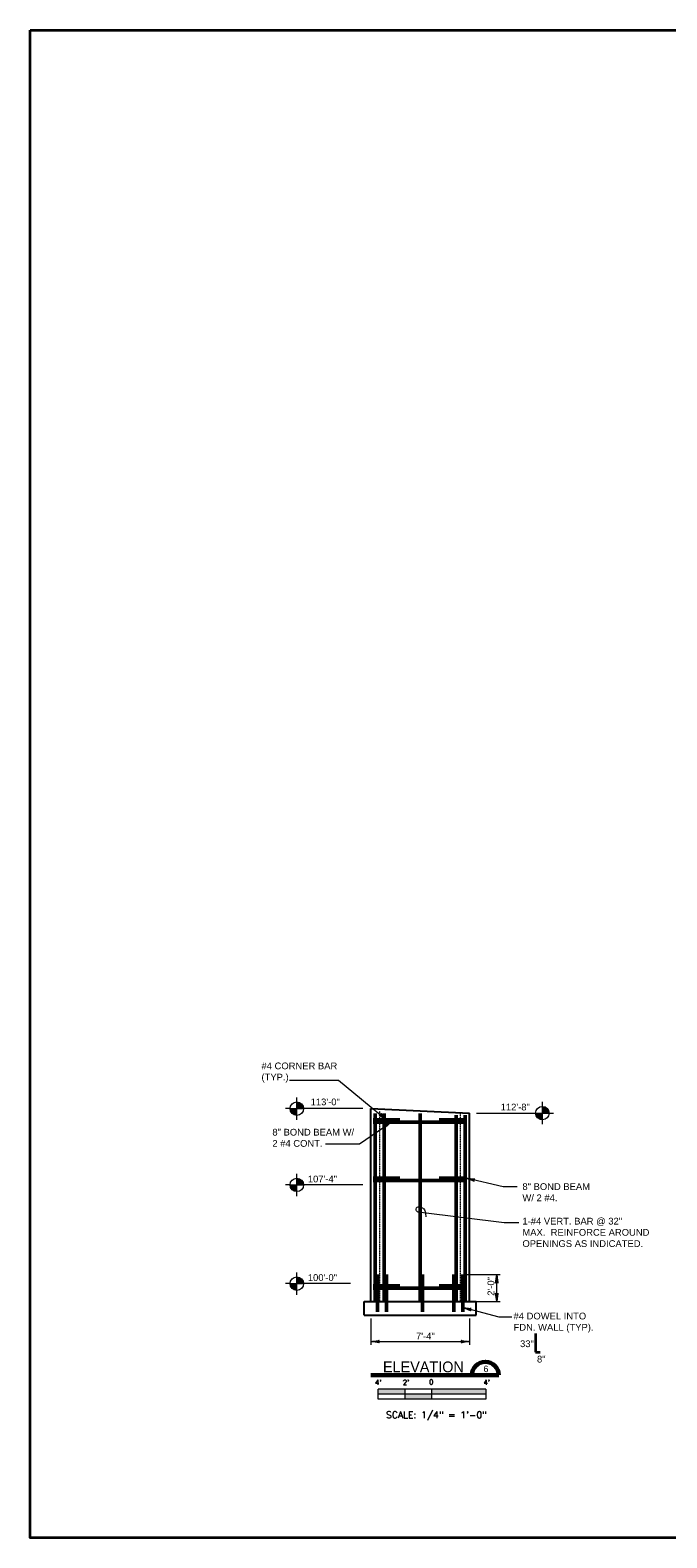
# Model space of a CAD drawing. Extents: x -1805 to 917, y -1120 to 704.
# Tile 2 of 5: x -1003 to -436, y -640 to 704. Entities that reach past the tile are written whole.
import ezdxf
from ezdxf.enums import TextEntityAlignment as Align

# ---------------------------------------------------------------- set-up
doc = ezdxf.new("R2010")
doc.units = 0
doc.header["$MEASUREMENT"] = 0
doc.linetypes.add('DGN Style 2', pattern=[0.364053, 0.218432, -0.145621])
for name, color, linetype, lineweight in [('Level 1', 7, 'Continuous', 18), ('Level 15', 7, 'Continuous', 18), ('Level 45', 7, 'Continuous', 18), ('Level 46', 7, 'Continuous', 18), ('Level 5', 7, 'Continuous', 18), ('Level 50', 7, 'Continuous', 18)]:
    doc.layers.add(name, color=color, linetype=linetype, lineweight=lineweight)
doc.styles.add('NOTES', font='romans.shx')
doc.styles.add('Style-font002', font='font002.shx')

# ---------------------------------------------------------------- blocks, each defined once
blk = doc.blocks.new('S0014B_1')
for p, q in [((1, 0.002), (-1, 0.002)), ((-1, -0.185), (-1, 0.002)), ((-0.5, -0.185), (-0.5, 0)), ((0, -0.185), (0, 0)), ((1, 0.002), (1, -0.185)), ((1, -0.092), (-1, -0.092)), ((1, -0.185), (-1, -0.185))]:
    blk.add_line(p, q)
at = {"extrusion": (0, 0, -1)}
for points in [[(1, 0.002), (1, -0.092), (0.5, 0), (0.5, -0.092)], [(0, 0), (0, -0.092), (-1, 0.002), (-1, -0.092)], [(0.5, -0.092), (0.5, -0.185), (0, -0.092), (0, -0.185)]]:
    blk.add_solid(points, dxfattribs=at)
at = {"lineweight": 18, "style": 'NOTES'}
for s, p in [("4'", (-0.997, 0.125)), ("2'", (-0.482, 0.125)), ('0', (-0.014, 0.134)), ("4'", (1.016, 0.125))]:
    blk.add_text(s, height=0.0938, dxfattribs=at).set_placement(p, align=Align.MIDDLE_CENTER)
at = {"lineweight": 25, "style": 'NOTES'}
blk.add_text('SCALE: 1/4" = 1\'-0"', height=0.125, dxfattribs=at).set_placement((0.083, -0.477), align=Align.MIDDLE_CENTER)
blk = doc.blocks.new('TARGET')
at = {"layer": 'Level 50', "color": 1, "linetype": 'Continuous', "lineweight": 18}
for p, q in [((-10.5, 0), (-13.12, 0)), ((-10.5, 0), (-6.56, 0)), ((-6.56, 0), (-10.48, -0.31)), ((-6.56, 0), (-10.41, -0.8)), ((-6.56, 0), (-10.29, -1.25)), ((-6.56, 0), (-10.12, -1.68)), ((-6.56, 0), (-9.84, -2.16)), ((-6.56, 0), (-9.51, -2.61)), ((-6.56, 0), (-9.09, -3)), ((-6.56, 0), (-8.54, -3.4)), ((-6.56, 0), (-8.01, -3.59)), ((-6.56, 0), (-7.28, -3.87)), ((-6.56, 3.94), (-6.56, 6.56)), ((-6.56, 0), (-6.56, 3.94)), ((-6.56, 0), (-6.06, 3.9)), ((-6.56, 0), (-5.45, 3.78)), ((-6.56, 0), (-5.02, 3.62)), ((-6.56, 0), (-4.48, 3.34)), ((-6.56, 0), (-3.97, 2.96)), ((-6.56, 0), (-3.61, 2.61)), ((-6.56, 0), (-3.34, 2.26)), ((-6.56, 0), (-3.1, 1.87)), ((-6.56, 0), (-2.93, 1.53)), ((-6.56, 0), (-2.8, 1.16)), ((-6.56, 0), (-2.71, 0.83)), ((-6.56, 0), (-2.65, 0.44)), ((-6.56, 0), (-2.63, 0)), ((-6.56, -3.93), (-6.56, 0)), ((0, 0), (-2.63, 0)), ((-6.56, -6.56), (-6.56, -3.93))]:
    blk.add_line(p, q, dxfattribs=at)
blk.add_circle((-6.56, 0), 3.94, dxfattribs=at)
blk = doc.blocks.new('LARROW_3')
at = {"layer": 'Level 46', "color": 1, "linetype": 'Continuous', "lineweight": 18, "flags": 128}
blk.add_lwpolyline([(-4.93, 0.71), (0, 0), (-4.92, -0.71), (-4.77, -0.59), (-4.55, -0.38), (-4.44, -0.19), (-4.42, 0), (-4.46, 0.21), (-4.57, 0.41), (-4.79, 0.61), (-4.93, 0.71), (-0.15, 0.01), (-4.76, -0.67), (-4.62, -0.56), (-4.39, -0.34), (-4.32, -0.06), (-4.37, 0.22), (-4.5, 0.41), (-4.67, 0.57), (-4.78, 0.65), (-0.41, 0.01), (-4.56, -0.59), (-4.41, -0.49), (-4.33, -0.37), (-4.25, -0.21), (-4.21, 0.01), (-4.23, 0.19), (-4.32, 0.33), (-4.5, 0.44), (-4.61, 0.58), (-0.71, 0.01), (-4.33, -0.5), (-4.17, -0.3), (-4.12, -0.06), (-4.14, 0.22), (-4.45, 0.51), (-1.05, 0.02), (-4.12, -0.41), (-4.07, -0.26), (-3.98, -0.04), (-4.04, 0.21), (-4.28, 0.43), (-1.36, 0.02), (-4.01, -0.31), (-3.92, -0.14), (-3.88, 0.04), (-4.07, 0.33), (-1.73, 0.02), (-3.85, -0.24), (-3.79, -0.11), (-3.77, 0.04), (-3.92, 0.25), (-2.17, 0.02), (-3.71, -0.15), (-3.67, 0.05), (-3.81, 0.17), (-2.53, 0.02), (-3.61, -0.09), (-3.63, 0.1), (-2.9, 0.02), (-3.57, -0.03), (-3.59, 0.03), (-3.36, 0.03)], dxfattribs=at)
blk = doc.blocks.new('TARGET_1')
at = {"layer": 'Level 46', "color": 1, "linetype": 'Continuous', "lineweight": 18}
for p, q in [((6.4, 0), (-6.56, 0)), ((3.93, -0.21), (-3.93, 0.22)), ((3.92, -0.42), (-3.92, 0.42)), ((3.89, -0.62), (-3.89, 0.63)), ((3.85, -0.82), (-3.85, 0.83)), ((3.8, -1.02), (-3.8, 1.03)), ((3.74, -1.22), (-3.74, 1.22)), ((3.67, -1.41), (-3.67, 1.42)), ((3.59, -1.6), (-3.59, 1.61)), ((3.5, -1.79), (-3.5, 1.79)), ((3.41, -1.97), (-3.41, 1.97)), ((3.3, -2.15), (-3.3, 2.15)), ((3.18, -2.31), (-3.18, 2.32)), ((3.06, -2.48), (-3.06, 2.48)), ((2.92, -2.63), (-2.92, 2.64)), ((2.78, -2.78), (-2.78, 2.79)), ((2.63, -2.93), (-2.63, 2.93)), ((2.47, -3.06), (-2.47, 3.06)), ((2.31, -3.19), (-2.31, 3.19)), ((2.14, -3.3), (-2.14, 3.31)), ((1.96, -3.41), (-1.96, 3.41)), ((1.78, -3.51), (-1.78, 3.51)), ((1.59, -3.59), (-1.59, 3.6)), ((1.41, -3.67), (-1.41, 3.68)), ((1.21, -3.74), (-1.21, 3.74)), ((1.02, -3.8), (-1.02, 3.8)), ((0.81, -3.85), (-0.81, 3.85)), ((0.61, -3.89), (-0.61, 3.89)), ((0.41, -3.91), (-0.41, 3.92)), ((0.2, -3.93), (-0.2, 3.93)), ((0, -6.56), (0, 6.56))]:
    blk.add_line(p, q, dxfattribs=at)
blk.add_circle((0, 0), 3.94, dxfattribs=at)
blk = doc.blocks.new('SQUIG')
at = {"layer": 'Level 46', "color": 1, "linetype": 'Continuous', "lineweight": 18}
blk.add_open_spline([(0, 0), (0.27, 0.05), (0.52, 0.06), (0.79, 0.07), (1.09, 0.07), (1.37, 0.05), (1.67, -0.02), (1.97, -0.08), (2.22, -0.21), (2.48, -0.4), (2.73, -0.58), (2.88, -0.83), (2.98, -1.08), (3.12, -1.45), (3.22, -1.81), (3.03, -2.28), (2.86, -2.72), (2.53, -2.94), (2.19, -3.02), (1.79, -3.11), (1.37, -3.14), (0.93, -3.1), (0.4, -3.06), (-0.06, -3), (-0.55, -2.83), (-0.82, -2.74), (-1.05, -2.61), (-1.26, -2.42), (-1.58, -2.14), (-1.84, -1.82), (-2.05, -1.46), (-2.23, -1.17), (-2.41, -0.87), (-2.52, -0.54), (-2.63, -0.16), (-2.74, 0.21), (-2.84, 0.59), (-2.98, 1.08), (-3.13, 1.58), (-3.22, 2.09)], degree=3, knots=[0, 0, 0, 0, 0.055452, 0.055452, 0.055452, 0.116751, 0.116751, 0.116751, 0.179846, 0.179846, 0.179846, 0.23874, 0.23874, 0.23874, 0.322672, 0.322672, 0.322672, 0.401005, 0.401005, 0.401005, 0.489164, 0.489164, 0.489164, 0.593709, 0.593709, 0.593709, 0.651097, 0.651097, 0.651097, 0.737788, 0.737788, 0.737788, 0.810321, 0.810321, 0.810321, 0.891923, 0.891923, 0.891923, 1, 1, 1, 1], dxfattribs=at)
blk = doc.blocks.new('LARROW')
at = {"color": 0, "linetype": 'ByBlock', "lineweight": -2, "flags": 128}
blk.add_lwpolyline([(-4.93, 0.71), (0, 0), (-4.92, -0.71), (-4.77, -0.59), (-4.55, -0.38), (-4.44, -0.19), (-4.42, 0), (-4.46, 0.21), (-4.57, 0.41), (-4.79, 0.61), (-4.93, 0.71), (-0.15, 0.01), (-4.76, -0.67), (-4.62, -0.56), (-4.39, -0.34), (-4.32, -0.06), (-4.37, 0.22), (-4.5, 0.41), (-4.67, 0.57), (-4.78, 0.65), (-0.41, 0.01), (-4.56, -0.59), (-4.41, -0.49), (-4.33, -0.37), (-4.25, -0.21), (-4.21, 0.01), (-4.23, 0.19), (-4.32, 0.33), (-4.5, 0.44), (-4.61, 0.58), (-0.71, 0.01), (-4.33, -0.5), (-4.17, -0.3), (-4.12, -0.06), (-4.14, 0.22), (-4.45, 0.51), (-1.05, 0.02), (-4.12, -0.41), (-4.07, -0.26), (-3.98, -0.04), (-4.04, 0.21), (-4.28, 0.43), (-1.36, 0.02), (-4.01, -0.31), (-3.92, -0.14), (-3.88, 0.04), (-4.07, 0.33), (-1.73, 0.02), (-3.85, -0.24), (-3.79, -0.11), (-3.77, 0.04), (-3.92, 0.25), (-2.17, 0.02), (-3.71, -0.15), (-3.67, 0.05), (-3.81, 0.17), (-2.53, 0.02), (-3.61, -0.09), (-3.63, 0.1), (-2.9, 0.02), (-3.57, -0.03), (-3.59, 0.03), (-3.36, 0.03)], dxfattribs=at)
blk = doc.blocks.new('*U52')
at = {"layer": 'Level 15', "color": 7, "linetype": 'Continuous', "lineweight": 25}
for p, q in [((-75.2, -54.5), (-75.2, 117.5)), ((-75.2, 117.5), (12.8, 113.5)), ((12.8, -54.5), (12.8, 113.5)), ((-81.2, -54.5), (18.8, -54.5)), ((-81.2, -66.5), (-81.2, -54.5)), ((-81.2, -66.5), (18.8, -66.5)), ((18.8, -66.5), (18.8, -54.5))]:
    blk.add_line(p, q, dxfattribs=at)
at = {"layer": 'Level 15', "color": 7, "linetype": 'DGN Style 2', "lineweight": 18}
for p, q in [((-67.2, -54.5), (-67.2, 115.2)), ((4.8, -54.5), (4.8, 113.7))]:
    blk.add_line(p, q, dxfattribs=at)
at = {"layer": 'Level 15', "color": 4, "linetype": 'Continuous', "lineweight": 50}
for p, q in [((-73.2, 107.5), (-49.2, 107.5)), ((-73.2, 105.5), (9.8, 105.5)), ((9.8, 107.5), (-14.2, 107.5)), ((-73.2, 55.5), (-49.2, 55.5)), ((9.8, 55.5), (-14.2, 55.5)), ((-73.2, 53.5), (9.8, 53.5)), ((-73.2, -40.5), (-49.2, -40.5)), ((-73.2, -42.5), (9.8, -42.5)), ((9.8, -40.5), (-14.2, -40.5))]:
    blk.add_line(p, q, dxfattribs=at)
at = {"layer": 'Level 45', "color": 4, "linetype": 'Continuous', "lineweight": 50}
for p, q in [((-71.2, 113.3), (-71.2, -54.5)), ((-63.2, 113.3), (-63.2, -54.5)), ((-31.2, 113.3), (-31.2, -54.5)), ((0.8, 111.6), (0.8, -54.5)), ((8.8, 111.6), (8.8, -54.5)), ((-69.2, -30.5), (-69.2, -63.5)), ((-61.2, -30.5), (-61.2, -63.5)), ((-29.2, -30.5), (-29.2, -63.5)), ((-1.2, -30.5), (-1.2, -63.5)), ((6.8, -30.5), (6.8, -63.5))]:
    blk.add_line(p, q, dxfattribs=at)
at = {"layer": 'Level 45', "color": 4, "linetype": 'Continuous', "lineweight": 35}
for p, q in [((71.7, -83), (71.7, -99.5)), ((71.7, -99.5), (75.7, -99.5))]:
    blk.add_line(p, q, dxfattribs=at)
at = {"layer": 'Level 46', "color": 1, "linetype": 'Continuous', "lineweight": 18, "flags": 128}
for points in [[(-147.6, 143), (-104.1, 143), (-61.2, 107.5)], [(-115.7, 86.1), (-85.4, 86.1), (-57.1, 105.5)], [(55.1, 47.9), (42.6, 47.9), (9.8, 55.5)], [(56.8, 15.8), (43.6, 15.8), (-30.5, 24.8)], [(50.4, -68.4), (39.2, -68.4), (6.8, -59.7)]]:
    blk.add_lwpolyline(points, dxfattribs=at)
at = {"layer": 'Level 5', "color": 6, "linetype": 'Continuous', "lineweight": 60}
blk.add_line((-75.1, -120.2), (38.9, -120.2), dxfattribs=at)
blk.add_arc((26.9, -120.2), 12, 0, 180, dxfattribs=at)
at = {"layer": 'Level 50', "color": 1, "linetype": 'Continuous', "lineweight": 18}
for p, q in [((-82.3, 117.5), (-131.1, 117.5)), ((19, 113.5), (67.7, 113.5)), ((-82.3, 49.5), (-131.1, 49.5)), ((-75.2, 46.5), (-75.2, 31.4)), ((-93.2, -38.5), (-131.1, -38.5)), ((7.8, -30.5), (40, -30.5)), ((37, -54.5), (37, -30.5)), ((15.8, -54.5), (40, -54.5)), ((-75.2, -69.5), (-75.2, -93.2)), ((12.8, -69.5), (12.8, -93.2)), ((-75.2, -90.2), (12.8, -90.2))]:
    blk.add_line(p, q, dxfattribs=at)
at = {"xscale": 48, "yscale": 48, "zscale": 48}
blk.add_blockref('S0014B_1', (-20.7, -132.6), dxfattribs=at)
at = {"layer": 'Level 46', "color": 1, "linetype": 'Continuous', "lineweight": 18}
for name, p, xscale, yscale, zscale, rotation in [('TARGET_1', (77.7, 113.5), 1.524, 1.524, 1.524, 270), ('LARROW_3', (-61.2, 107.5), 1.524000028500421, 1.524000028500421, 1.524000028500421, 320.1806530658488), ('LARROW_3', (-57.1, 105.5), 1.523999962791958, 1.523999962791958, 1.523999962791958, 34.3549681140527), ('LARROW_3', (9.8, 55.5), 1.523999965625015, 1.523999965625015, 1.523999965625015, 166.9693004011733), ('SQUIG', (-30.5, 24.8), 1.524000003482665, 1.524000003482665, 1.524000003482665, 171.2024597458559), ('LARROW_3', (6.8, -59.7), 1.523999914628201, 1.523999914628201, 1.523999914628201, 164.9441320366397)]:
    blk.add_blockref(name, p, dxfattribs=dict(at, xscale=xscale, yscale=yscale, zscale=zscale, rotation=rotation))
at = {"layer": 'Level 50', "color": 1, "linetype": 'Continuous', "lineweight": 18}
for name, p, xscale, yscale, zscale in [('TARGET', (-131.1, 117.5), 1.524, 1.524, 1.524), ('TARGET', (-131.1, 49.5), 1.524, 1.524, 1.524), ('TARGET', (-131.1, -38.5), 1.524, 1.524, 1.524), ('LARROW', (12.8, -90.2), 1.519736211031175, 1.47049861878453, 0.03175)]:
    blk.add_blockref(name, p, dxfattribs=dict(at, xscale=xscale, yscale=yscale, zscale=zscale))
at = {"layer": 'Level 50', "color": 1, "linetype": 'Continuous', "lineweight": 18, "xscale": 1.519736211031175, "yscale": 1.47049861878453, "zscale": 0.03175}
for p, rotation in [((37, -30.5), 90), ((37, -54.5), 270), ((-75.2, -90.2), 180)]:
    blk.add_blockref('LARROW', p, dxfattribs=dict(at, rotation=rotation))
at = {"layer": 'Level 46', "color": 1, "linetype": 'Continuous', "lineweight": 25, "char_height": 6, "attachment_point": 1, "style": 'NOTES'}
for s, insert in [('\\fArial|b0|i0|c0|p39;8" BOND BEAM\\PW/ 2 #4.', (59.9, 51)), ('\\fArial|b0|i0|c0|p39;1-#4 VERT. BAR @ 32"\\PMAX.  REINFORCE AROUND\\POPENINGS AS INDICATED.', (59.9, 20.2))]:
    blk.add_mtext(s, dxfattribs=dict(at, insert=insert))
at = {"layer": 'Level 5', "color": 6, "linetype": 'Continuous', "lineweight": 60, "style": 'Style-font002', "width": 0.99988}
blk.add_text('ELEVATION', height=9.6, dxfattribs=at).set_placement((7.7, -117.5), align=Align.RIGHT)
at = {"layer": 'Level 5', "color": 6, "linetype": 'Continuous', "lineweight": 35, "style": 'Style-font002'}
blk.add_text('6', height=5.76, dxfattribs=at).set_placement((27.4, -114.5), align=Align.MIDDLE_CENTER)
at = {"layer": 'Level 50', "color": 1, "linetype": 'Continuous', "lineweight": 25, "char_height": 6, "attachment_point": 1, "style": 'NOTES'}
for s, insert in [('\\fArial|b0|i0|c0|p39;#4 CORNER BAR\\P(TYP.)', (-172.6, 158.6)), ('\\fArial|b0|i0|c0|p39;8" BOND BEAM W/\\P2 #4 CONT.', (-162.9, 99.5)), ('\\fArial|b0|i0|c0|p39;#4 DOWEL INTO \\PFDN. WALL (TYP).', (52, -64.4))]:
    blk.add_mtext(s, dxfattribs=dict(at, insert=insert))
for s, insert, line_spacing_factor in [('\\fArial|b0|i0|c0|p39;113\'-0"', (-128.8, 126.5), 0.740469), ('\\fArial|b0|i0|c0|p39;112\'-8"', (40.5, 121.9), 0.73751), ('\\fArial|b0|i0|c0|p39;107\'-4"', (-131.3, 57.8), 0.734563), ('\\fArial|b0|i0|c0|p39;100\'-0"', (-131.3, -30.1), 0.734563), ('\\fArial|b0|i0|c0|p39;7\'-4"', (-34.9, -82.3), 0.734563), ('\\fArial|b0|i0|c0|p39;33"', (57.8, -89.1), 0.734563), ('\\fArial|b0|i0|c0|p39;8"', (72.9, -102.8), 0.731627)]:
    blk.add_mtext(s, dxfattribs=dict(at, insert=insert, line_spacing_factor=line_spacing_factor))
at = {"layer": 'Level 50', "color": 1, "linetype": 'Continuous', "lineweight": 25, "insert": (28.8, -49.3), "char_height": 6, "attachment_point": 1, "rotation": 90, "line_spacing_factor": 0.734563, "style": 'NOTES'}
blk.add_mtext('\\fArial|b0|i0|c0|p39;2\'-0"', dxfattribs=at)

msp = doc.modelspace()

# ---------------------------------------------------------------- linework, layer by layer
at = {"layer": 'Level 1', "color": 3, "linetype": 'Continuous', "lineweight": 35}
msp.add_3dface([(-1002.8, 704.5), (917.2, 704.5), (917.2, -639.5), (-1002.8, -639.5)], dxfattribs=at)

# ---------------------------------------------------------------- block references
at = {"layer": 'Level 5', "color": 6, "linetype": 'Continuous', "lineweight": 35}
msp.add_blockref('*U52', (-624.1, -374.4), dxfattribs=at)

doc.saveas('drawing.dxf')
